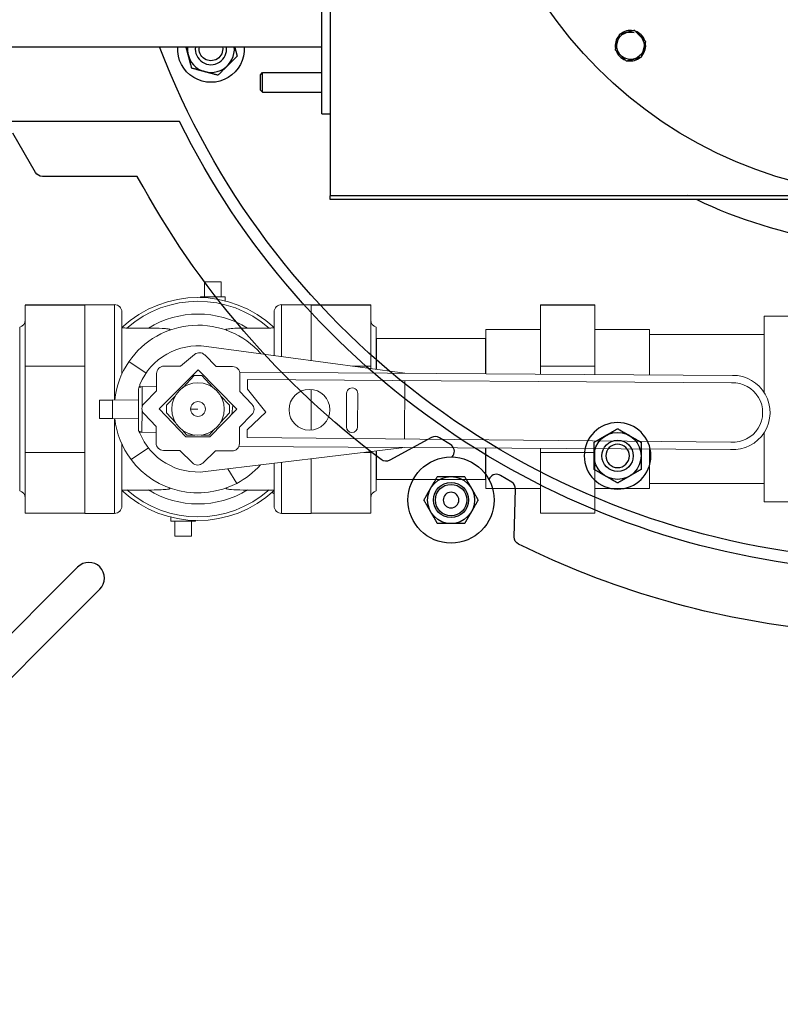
# Model space of a CAD drawing. Header units: inches. Extents: x 1 to 669, y 0 to 417.
# Tile 147 of 204: x 106 to 118, y 341 to 357. Entities that reach past the tile are written whole.
import ezdxf

# ---------------------------------------------------------------- set-up
doc = ezdxf.new("R2010")
doc.units = ezdxf.units.IN
doc.header["$LTSCALE"] = 12
doc.header["$MEASUREMENT"] = 0
doc.header["$PDMODE"] = 1
doc.layers.get('0').update_dxf_attribs({"linetype": 'CONTINUOUS'})
doc.layers.get('Defpoints').update_dxf_attribs({"linetype": 'CONTINUOUS'})
doc.layers.add('D', color=2, linetype='CONTINUOUS')
doc.layers.add('X', color=1, linetype='CONTINUOUS')
doc.styles.get("Standard").update_dxf_attribs({"font": 'SIMPLEX.SHX', "width": 0.875})
doc.dimstyles.new('STANDARD$0', dxfattribs={"dimscale": 32, "dimtxt": 0.09375, "dimasz": 0.0625, "dimexe": 0.03125, "dimexo": 0.03125, "dimgap": 0.03125, "dimtad": 1, "dimtih": 1, "dimtoh": 1, "dimdec": 4, "dimzin": 12, "dimdsep": 46, "dimlunit": 5, "dimtxsty": 'Standard', "dimcen": -0.03125, "dimclrd": 256, "dimclre": 256, "dimclrt": 256, "dimadec": 0, "dimazin": 0, "dimtfac": 0.875, "dimtdec": 4, "dimtofl": 0, "dimtmove": 0, "dimatfit": 3, "dimfxl": 1, "dimtolj": 1, "dimtzin": 12, "dimlwd": 13, "dimlwe": 13, "dimarcsym": 0})

# ---------------------------------------------------------------- blocks, each defined once
blk = doc.blocks.new('*D22')
at = {"layer": 'D', "lineweight": 13, "transparency": 16777216}
for p, q in [((58.984, 356.095), (58.984, 301.053)), ((158.971, 354.636), (158.971, 301.053)), ((60.984, 302.053), (156.971, 302.053))]:
    blk.add_line(p, q, dxfattribs=at)
at = {"layer": 'D', "transparency": 16777216}
for points in [[(60.984, 302.386), (60.984, 301.72), (58.984, 302.053)], [(156.971, 302.386), (156.971, 301.72), (158.971, 302.053)]]:
    blk.add_solid(points, dxfattribs=at)
at = {"layer": 'Defpoints', "color": 0, "transparency": 16777216}
for p in [(58.984, 357.095), (158.971, 355.636), (158.971, 302.053)]:
    blk.add_point(p, dxfattribs=at)
at = {"layer": 'D', "transparency": 16777216, "insert": (108.978, 304.553), "char_height": 3, "attachment_point": 5}
blk.add_mtext('\\A1;100{}{\\C2;%%p1}', dxfattribs=at)
blk = doc.blocks.new('*D23')
at = {"layer": 'D', "lineweight": 13, "transparency": 16777216}
for p, q in [((90.151, 360.277), (90.151, 307.693)), ((150.151, 360.277), (150.151, 307.693)), ((92.151, 308.693), (148.151, 308.693))]:
    blk.add_line(p, q, dxfattribs=at)
at = {"layer": 'D', "transparency": 16777216}
for points in [[(92.151, 309.026), (92.151, 308.359), (90.151, 308.693)], [(148.151, 309.026), (148.151, 308.359), (150.151, 308.693)]]:
    blk.add_solid(points, dxfattribs=at)
at = {"layer": 'Defpoints', "color": 0, "transparency": 16777216}
for p in [(90.151, 361.277), (150.151, 361.277), (150.151, 308.693)]:
    blk.add_point(p, dxfattribs=at)
at = {"layer": 'D', "transparency": 16777216, "insert": (120.151, 311.193), "char_height": 3, "attachment_point": 5}
blk.add_mtext('\\A1;60', dxfattribs=at)
blk = doc.blocks.new('GASTRAIN TOP')
at = {"layer": 'X', "lineweight": 0}
for p, q in [((-47.148, 372.214), (-47.148, 371.976)), ((-47.148, 372.214), (-46.883, 372.214)), ((-46.883, 372.214), (-46.883, 371.976)), ((-47.213, 371.976), (-46.818, 371.976)), ((-47.213, 371.964), (-47.213, 371.976)), ((-46.82, 371.911), (-46.818, 371.976)), ((-49.062, 371.847), (-50.011, 371.847)), ((-50.011, 371.844), (-50.011, 370.869)), ((-49.062, 371.844), (-50.011, 371.844)), ((-49.062, 371.85), (-49.062, 371.846)), ((-49.062, 371.85), (-48.587, 371.85)), ((-49.062, 371.846), (-49.062, 371.844)), ((-49.062, 371.844), (-49.062, 371.441)), ((-48.587, 370.329), (-48.587, 371.85)), ((-48.469, 371.732), (-48.469, 370.743)), ((-46.037, 371.038), (-46.037, 371.732)), ((-45.918, 371.85), (-45.918, 371.022)), ((-45.918, 371.85), (-45.444, 371.85)), ((-45.444, 371.85), (-45.444, 371.846)), ((-45.444, 371.847), (-44.494, 371.847)), ((-45.444, 371.846), (-45.444, 371.844)), ((-45.444, 371.844), (-45.444, 371.441)), ((-45.444, 371.844), (-44.494, 371.844)), ((-44.494, 371.847), (-44.494, 371.844)), ((-44.494, 371.844), (-44.494, 370.869)), ((-41.785, 371.847), (-40.914, 371.847)), ((-41.785, 371.844), (-41.785, 371.847)), ((-41.785, 371.844), (-40.914, 371.844)), ((-41.785, 370.869), (-41.785, 371.844)), ((-40.914, 371.844), (-40.914, 371.847)), ((-40.914, 370.869), (-40.914, 371.844)), ((-38.21, 371.665), (-38.21, 370.447)), ((-37.79, 371.665), (-38.21, 371.665)), ((-50.1, 368.88), (-50.1, 371.49)), ((-49.062, 371.441), (-49.062, 371.273)), ((-48.463, 371.49), (-48.469, 371.49)), ((-48.388, 371.478), (-48.043, 371.478)), ((-46.462, 371.478), (-46.118, 371.478)), ((-46.037, 371.49), (-46.043, 371.49)), ((-45.444, 371.441), (-45.444, 371.273)), ((-44.405, 370.818), (-44.405, 371.49)), ((-42.655, 371.455), (-42.655, 371.453)), ((-41.785, 371.455), (-42.655, 371.455)), ((-41.785, 371.453), (-42.655, 371.453)), ((-42.655, 371.453), (-42.655, 370.748)), ((-40.914, 371.455), (-40.044, 371.455)), ((-40.914, 371.453), (-40.044, 371.453)), ((-40.044, 371.453), (-40.044, 371.455)), ((-40.044, 370.731), (-40.044, 371.453)), ((-49.062, 371.273), (-49.062, 370.869)), ((-45.444, 371.273), (-45.444, 370.958)), ((-44.405, 371.312), (-44.401, 371.312)), ((-44.401, 371.312), (-44.401, 370.817)), ((-42.659, 371.312), (-44.401, 371.312)), ((-42.659, 371.312), (-42.659, 370.748)), ((-42.655, 371.312), (-42.659, 371.312)), ((-40.044, 371.372), (-38.21, 371.372)), ((-43.949, 370.756), (-47.118, 371.184)), ((-48.083, 370.758), (-48.357, 370.941)), ((-47.533, 370.867), (-47.306, 371.056)), ((-47.146, 371.048), (-46.964, 370.864)), ((-50.011, 370.869), (-50.011, 369.493)), ((-49.062, 370.869), (-50.011, 370.869)), ((-49.062, 370.869), (-49.062, 370.3)), ((-47.875, 370.189), (-47.249, 370.808)), ((-47.795, 370.869), (-47.533, 370.867)), ((-47.249, 370.808), (-46.63, 370.181)), ((-46.964, 370.864), (-46.702, 370.862)), ((-44.786, 370.869), (-44.494, 370.869)), ((-44.494, 370.869), (-44.494, 370.83)), ((-41.785, 370.869), (-40.914, 370.869)), ((-41.785, 370.742), (-41.785, 370.869)), ((-40.914, 370.736), (-40.914, 370.869)), ((-47.916, 370.474), (-47.915, 370.751)), ((-47.488, 370.531), (-47.312, 370.719)), ((-47.312, 370.719), (-47.193, 370.719)), ((-47.193, 370.719), (-47.017, 370.531)), ((-46.588, 370.774), (-38.718, 370.722)), ((-46.584, 370.742), (-46.585, 370.465)), ((-46.464, 370.504), (-46.462, 370.654)), ((-46.462, 370.654), (-38.73, 370.603)), ((-43.956, 369.707), (-43.949, 370.637)), ((-48.205, 369.849), (-48.201, 370.507)), ((-48.182, 370.578), (-48.182, 370.527)), ((-48.143, 370.542), (-48.146, 370.21)), ((-47.916, 370.541), (-48.143, 370.542)), ((-48.113, 370.273), (-47.916, 370.474)), ((-46.169, 370.136), (-46.464, 370.504)), ((-45.444, 370.498), (-45.444, 370.3)), ((-48.825, 370.328), (-48.827, 370.036)), ((-48.617, 370.327), (-48.825, 370.328)), ((-48.617, 370.327), (-48.618, 370.207)), ((-48.617, 370.327), (-48.617, 370.329)), ((-48.202, 370.327), (-48.617, 370.329)), ((-47.757, 370.244), (-47.614, 370.397)), ((-46.892, 370.397), (-46.749, 370.244)), ((-46.585, 370.465), (-46.391, 370.262)), ((-44.882, 369.9), (-44.879, 370.434)), ((-44.701, 370.433), (-44.704, 369.899)), ((-49.062, 370.3), (-49.062, 370.063)), ((-48.618, 370.154), (-48.619, 370.035)), ((-48.618, 370.154), (-48.618, 370.207)), ((-48.146, 370.171), (-48.148, 369.813)), ((-47.448, 369.742), (-47.875, 370.189)), ((-47.757, 370.125), (-47.757, 370.244)), ((-47.253, 370.185), (-47.371, 370.185)), ((-46.63, 370.181), (-47.063, 369.739)), ((-46.749, 370.244), (-46.749, 370.125)), ((-46.712, 370.097), (-46.696, 370.248)), ((-45.444, 370.3), (-45.444, 370.063)), ((-49.062, 370.063), (-49.062, 369.493)), ((-48.619, 370.035), (-48.827, 370.036)), ((-48.619, 370.032), (-48.619, 370.035)), ((-48.204, 370.03), (-48.619, 370.032)), ((-48.587, 368.519), (-48.587, 370.032)), ((-47.92, 369.905), (-48.115, 370.108)), ((-47.607, 369.962), (-47.757, 370.125)), ((-46.749, 370.125), (-46.898, 369.962)), ((-46.392, 370.097), (-46.589, 369.896)), ((-46.468, 369.851), (-46.169, 370.136)), ((-45.444, 370.063), (-45.444, 369.848)), ((-47.922, 369.643), (-47.92, 369.905)), ((-47.431, 369.77), (-47.505, 369.851)), ((-47, 369.851), (-47.075, 369.77)), ((-46.589, 369.896), (-46.591, 369.634)), ((-46.469, 369.732), (-46.468, 369.851)), ((-48.187, 369.829), (-48.187, 369.811)), ((-48.148, 369.813), (-47.921, 369.812)), ((-47.063, 369.739), (-47.448, 369.742)), ((-47.305, 369.77), (-47.431, 369.77)), ((-47.075, 369.77), (-47.2, 369.77)), ((-38.742, 369.655), (-46.469, 369.732)), ((-38.21, 369.81), (-38.21, 368.705)), ((-48.469, 369.627), (-48.469, 368.638)), ((-48.045, 369.565), (-48.321, 369.379)), ((-47.132, 369.186), (-43.957, 369.571)), ((-38.747, 369.537), (-46.6, 369.588)), ((-42.659, 369.562), (-42.659, 369.058)), ((-42.655, 369.562), (-42.655, 368.915)), ((-41.785, 369.493), (-41.785, 369.557)), ((-40.914, 369.493), (-40.914, 369.551)), ((-40.044, 368.915), (-40.044, 369.545)), ((-50.011, 369.493), (-50.011, 368.522)), ((-49.062, 369.493), (-50.011, 369.493)), ((-49.062, 369.493), (-49.062, 369.091)), ((-47.542, 369.521), (-47.804, 369.523)), ((-47.341, 369.324), (-47.542, 369.521)), ((-46.972, 369.518), (-47.176, 369.323)), ((-46.71, 369.516), (-46.972, 369.518)), ((-45.444, 369.391), (-45.444, 369.091)), ((-44.597, 369.493), (-44.494, 369.493)), ((-44.494, 369.506), (-44.494, 369.493)), ((-44.494, 369.493), (-44.494, 368.522)), ((-44.405, 368.88), (-44.405, 369.517)), ((-44.401, 369.517), (-44.401, 369.058)), ((-41.785, 369.493), (-40.914, 369.493)), ((-41.785, 368.522), (-41.785, 369.493)), ((-40.914, 368.522), (-40.914, 369.493)), ((-46.774, 369.23), (-46.635, 368.998)), ((-46.037, 368.638), (-46.037, 369.319)), ((-45.918, 369.333), (-45.918, 368.519)), ((-49.062, 369.091), (-49.062, 368.924)), ((-45.444, 369.091), (-45.444, 368.924)), ((-44.405, 369.058), (-44.401, 369.058)), ((-42.659, 369.058), (-44.401, 369.058)), ((-42.655, 369.058), (-42.659, 369.058)), ((-49.062, 368.924), (-49.062, 368.522)), ((-45.444, 368.924), (-45.444, 368.522)), ((-41.785, 368.915), (-42.655, 368.915)), ((-40.914, 368.915), (-40.044, 368.915)), ((-40.044, 368.997), (-38.21, 368.997)), ((-48.463, 368.88), (-48.469, 368.88)), ((-48.043, 368.892), (-48.388, 368.892)), ((-46.118, 368.892), (-46.462, 368.892)), ((-46.037, 368.88), (-46.043, 368.88)), ((-37.79, 368.705), (-38.21, 368.705)), ((-49.062, 368.522), (-50.011, 368.522)), ((-49.062, 368.522), (-49.062, 368.519)), ((-49.062, 368.519), (-48.587, 368.519)), ((-47.686, 368.459), (-47.688, 368.393)), ((-45.918, 368.519), (-45.444, 368.519)), ((-45.444, 368.522), (-44.494, 368.522)), ((-41.785, 368.522), (-40.914, 368.522)), ((-47.292, 368.393), (-47.688, 368.393)), ((-47.623, 368.156), (-47.623, 368.393)), ((-47.357, 368.156), (-47.357, 368.393)), ((-47.293, 368.405), (-47.292, 368.393)), ((-47.357, 368.156), (-47.623, 368.156))]:
    blk.add_line(p, q, dxfattribs=at)
for centre, radius in [((-47.253, 370.185), 0.419), ((-45.473, 370.173), 0.326), ((-47.253, 370.185), 0.119)]:
    blk.add_circle(centre, radius, dxfattribs=at)
for centre, radius, start, end in [((-47.253, 370.185), 1.78, 46.9113, 133.0887), ((-47.253, 370.185), 1.72, 48.7235, 131.2765), ((-48.587, 371.732), 0.119, 0, 90), ((-45.918, 371.732), 0.119, 90, 180), ((-50.13, 371.605), 0.119, 284.3592, 0), ((-47.253, 370.185), 1.515, 58.563, 121.437), ((-44.376, 371.605), 0.119, 180, 255.6408), ((-47.253, 370.185), 1.338, 41.2389, 145.6045), ((-47.253, 370.185), 1.009, 82.3061, 157.0669), ((-47.253, 370.185), 1.338, 145.6045, 173.8071), ((-47.231, 370.965), 0.119, 44.7108, 129.7652), ((-47.796, 370.75), 0.119, 89.6225, 179.6225), ((-46.702, 370.743), 0.119, 359.6225, 89.6225), ((-38.71, 370.129), 0.593, 266.4338, 90.8009), ((-48.144, 370.506), 0.057, 132.2595, 179.6225), ((-44.79, 370.433), 0.089, 359.6225, 179.6225), ((-38.71, 370.129), 0.475, 266.1312, 92.4304), ((-48.029, 370.19), 0.119, 135.5556, 223.6895), ((-46.477, 370.18), 0.119, 315.5556, 43.6895), ((-47.253, 370.185), 1.338, 186.5574, 217.0457), ((-48.148, 369.849), 0.057, 179.6225, 230.3835), ((-44.793, 369.899), 0.089, 179.6225, 359.6225), ((-47.253, 370.185), 1.006, 201.7911, 276.9073), ((-47.803, 369.642), 0.119, 179.6225, 269.6225), ((-46.71, 369.635), 0.119, 269.6225, 359.6225), ((-47.253, 370.185), 1.338, 217.0457, 297.5213), ((-47.258, 369.409), 0.119, 225.5556, 313.6895), ((-47.253, 370.185), 1.338, 297.5213, 318.1567), ((-50.13, 368.765), 0.119, 360, 75.6408), ((-47.253, 370.185), 1.78, 226.9113, 313.0887), ((-47.253, 370.185), 1.72, 228.7235, 311.2765), ((-47.253, 370.185), 1.515, 238.563, 301.437), ((-35.96, 380.524), 15.438, 229.0944, 229.2486), ((-44.376, 368.765), 0.119, 104.3592, 180), ((-48.587, 368.638), 0.119, 270, 360), ((-45.918, 368.638), 0.119, 180, 270), ((-47, 368.262), 0.375, 159.5341, 162.1589)]:
    blk.add_arc(centre, radius, start, end, dxfattribs=at)
for centre, major_axis, ratio, start_param, end_param in [((-48.429, 371.483), (0.0397, -0.001), 0.09646, -3.239504, -3.200654), ((-46.076, 371.483), (-0.0397, -0.001), 0.09646, -3.082531, -3.043681), ((-48.144, 370.482), (0.0014, -0.0601), 0.947198, 3.113584, 3.859532), ((-48.148, 369.873), (-0.0022, -0.06), 0.947198, -0.717939, 0.028009), ((-48.429, 368.886), (-0.0397, -0.001), 0.096459, 0.059061, 0.097911), ((-46.076, 368.886), (0.0397, -0.001), 0.09646, -0.097912, -0.059061)]:
    blk.add_ellipse(centre, major_axis=major_axis, ratio=ratio, start_param=start_param, end_param=end_param, dxfattribs=at)
for points, knots in [([(-48.469, 371.484), (-48.469, 371.484), (-48.468, 371.483), (-48.465, 371.482), (-48.463, 371.482), (-48.454, 371.481), (-48.448, 371.48), (-48.43, 371.479), (-48.418, 371.478), (-48.399, 371.478), (-48.393, 371.478), (-48.388, 371.478)], [-1.0613667, -1.0613667, -1.0613667, -1.0613667, -1.0359139, -1.0359139, -0.9916456, -0.9916456, -0.932016, -0.932016, -0.8522084, -0.8522084, -0.8187338, -0.8187338, -0.8187338, -0.8187338]), ([(-48.043, 371.478), (-48.019, 371.478), (-47.995, 371.478), (-47.902, 371.476), (-47.837, 371.474), (-47.768, 371.468), (-47.746, 371.466), (-47.72, 371.462), (-47.712, 371.46), (-47.702, 371.456), (-47.7, 371.455), (-47.698, 371.451), (-47.698, 371.45), (-47.702, 371.446), (-47.705, 371.444), (-47.711, 371.442), (-47.713, 371.441), (-47.714, 371.441)], [0.8172693, 0.8172693, 0.8172693, 0.8172693, 0.9324063, 0.9324063, 1.2701997, 1.2701997, 1.4097113, 1.4097113, 1.4797643, 1.4797643, 1.5255298, 1.5255298, 1.5658114, 1.5658114, 1.6143681, 1.6143681, 1.6286815, 1.6286815, 1.6286815, 1.6286815]), ([(-46.791, 371.441), (-46.797, 371.443), (-46.802, 371.445), (-46.807, 371.449), (-46.808, 371.451), (-46.807, 371.454), (-46.805, 371.456), (-46.798, 371.459), (-46.792, 371.46), (-46.775, 371.464), (-46.76, 371.466), (-46.716, 371.471), (-46.677, 371.473), (-46.583, 371.477), (-46.524, 371.478), (-46.462, 371.478)], [2.008865, 2.008865, 2.008865, 2.008865, 2.099744, 2.099744, 2.168323, 2.168323, 2.230894, 2.230894, 2.310984, 2.310984, 2.455028, 2.455028, 2.753943, 2.753943, 3.096418, 3.096418, 3.096418, 3.096418]), ([(-46.118, 371.478), (-46.109, 371.478), (-46.1, 371.478), (-46.081, 371.478), (-46.071, 371.479), (-46.057, 371.48), (-46.051, 371.481), (-46.043, 371.482), (-46.04, 371.482), (-46.038, 371.483), (-46.037, 371.484), (-46.037, 371.484)], [-0.2704947, -0.2704947, -0.2704947, -0.2704947, -0.2136309, -0.2136309, -0.1411168, -0.1411168, -0.0863621, -0.0863621, -0.0424334, -0.0424334, -0.0169054, -0.0169054, -0.0169054, -0.0169054]), ([(-47.714, 368.929), (-47.709, 368.927), (-47.704, 368.925), (-47.699, 368.921), (-47.698, 368.919), (-47.699, 368.916), (-47.701, 368.914), (-47.708, 368.911), (-47.713, 368.909), (-47.731, 368.906), (-47.745, 368.904), (-47.789, 368.899), (-47.829, 368.897), (-47.923, 368.893), (-47.982, 368.892), (-48.043, 368.892)], [2.008865, 2.008865, 2.008865, 2.008865, 2.099744, 2.099744, 2.168323, 2.168323, 2.230894, 2.230894, 2.310984, 2.310984, 2.455028, 2.455028, 2.753943, 2.753943, 3.096418, 3.096418, 3.096418, 3.096418]), ([(-46.462, 368.892), (-46.486, 368.892), (-46.51, 368.892), (-46.603, 368.893), (-46.669, 368.896), (-46.738, 368.901), (-46.76, 368.903), (-46.786, 368.908), (-46.794, 368.91), (-46.803, 368.913), (-46.806, 368.915), (-46.808, 368.918), (-46.807, 368.92), (-46.804, 368.923), (-46.8, 368.925), (-46.794, 368.928), (-46.793, 368.928), (-46.791, 368.929)], [0.8172693, 0.8172693, 0.8172693, 0.8172693, 0.9324063, 0.9324063, 1.2701997, 1.2701997, 1.4097113, 1.4097113, 1.4797643, 1.4797643, 1.5255298, 1.5255298, 1.5658114, 1.5658114, 1.6143681, 1.6143681, 1.6286815, 1.6286815, 1.6286815, 1.6286815]), ([(-48.388, 368.892), (-48.397, 368.892), (-48.405, 368.892), (-48.425, 368.891), (-48.435, 368.891), (-48.449, 368.89), (-48.454, 368.889), (-48.463, 368.888), (-48.465, 368.887), (-48.468, 368.886), (-48.469, 368.886), (-48.469, 368.886)], [-0.2704947, -0.2704947, -0.2704947, -0.2704947, -0.2136309, -0.2136309, -0.1411168, -0.1411168, -0.0863621, -0.0863621, -0.0424334, -0.0424334, -0.0169054, -0.0169054, -0.0169054, -0.0169054]), ([(-46.037, 368.886), (-46.037, 368.886), (-46.038, 368.886), (-46.04, 368.887), (-46.043, 368.888), (-46.051, 368.889), (-46.058, 368.89), (-46.075, 368.891), (-46.088, 368.891), (-46.106, 368.892), (-46.112, 368.892), (-46.118, 368.892)], [-1.0613667, -1.0613667, -1.0613667, -1.0613667, -1.0359139, -1.0359139, -0.9916456, -0.9916456, -0.932016, -0.932016, -0.8522084, -0.8522084, -0.8187338, -0.8187338, -0.8187338, -0.8187338])]:
    blk.add_open_spline(points, degree=3, knots=knots, dxfattribs=at)

msp = doc.modelspace()

# ---------------------------------------------------------------- linework, layer by layer
at = {"extrusion": (-2.44929e-16, -1, -2.22045e-16)}
for p, q in [((108.56161, 355.52725), (95.27162, 355.52725)), ((106.26417, 354.71475), (105.90332, 355.33975)), ((107.88883, 354.65225), (106.37242, 354.65225)), ((112.58942, 350.48254), (111.91934, 350.1201)), ((112.89248, 350.36952), (112.71437, 350.47906)), ((112.91797, 350.17236), (112.93347, 350.19757)), ((113.86913, 349.76888), (113.69101, 349.87842)), ((113.51906, 349.83743), (113.50355, 349.81222)), ((113.90743, 348.89741), (113.9286, 349.65893)), ((106.71777, 348.19747), (106.93517, 348.41487)), ((103.35006, 344.82976), (106.71777, 348.19747)), ((106.54655, 347.31914), (107.28873, 348.06132)), ((103.70362, 344.47621), (106.54655, 347.31914))]:
    msp.add_line(p, q, dxfattribs=at)
at = {"extrusion": (5.43852e-32, 2.22045e-16, -1)}
for centre, radius in [((-115.5589, 350.19069), 0.5315), ((-115.5589, 350.19069), 0.1875), ((-112.89885, 349.48512), 0.125)]:
    msp.add_circle(centre, radius, dxfattribs=at)
for centre, radius in [((115.5589, 350.19069), 0.375), ((115.5589, 350.19069), 0.25014), ((112.89885, 349.48512), 0.6875), ((112.89885, 349.48512), 0.375), ((112.89885, 349.48512), 0.28), ((112.89885, 349.48512), 0.25)]:
    msp.add_circle(centre, radius)
for centre, radius, start, end in [((120.1511, 361.27725), 30, 192.904892, 67.197332), ((109.06455, 356.68505), 0.375, 175.043283, 4.974115), ((109.06455, 356.68505), 0.25, 172.553247, 7.437834), ((112.64889, 350.37259), 0.125, 58.408161, 118.408161), ((112.827, 350.26305), 0.125, 328.408158, 58.408161), ((113.62553, 349.77195), 0.125, 58.408161, 148.408164), ((113.80364, 349.66241), 0.125, 358.408161, 58.408161)]:
    msp.add_arc(centre, radius, start, end)
for centre, radius, start, end in [((-120.1511, 361.27725), 12.9375, 26.3878, 264.525412), ((-120.1511, 361.27725), 12.75, 20.954798, 264.420022), ((-120.1511, 361.27725), 7.75, 64.53031, 261.211459), ((-120.1511, 361.27725), 12.75, 275.555348, 339.045198), ((-109.06455, 356.68505), 0.5315, 176.50498, 3.49502), ((-109.06455, 356.68505), 0.1875, 170.048974, 9.958848), ((-120.1511, 361.27725), 12.9375, 275.474588, 333.6122), ((-106.37242, 354.77725), 0.125, 270, 330), ((-120.1511, 361.27725), 13.9375, 306.88925, 331.61875), ((-120.1511, 361.27725), 7.75, 296.470845, 296.594969), ((-120.1511, 361.27725), 7.75, 278.813913, 295.46969), ((-111.85987, 350.23005), 0.125, 241.591839, 306.88925), ((-114.03238, 348.89394), 0.125, 296.294428, 1.591839), ((-120.1511, 361.27725), 13.9375, 276.47398, 296.294428)]:
    msp.add_arc(centre, radius, start, end, dxfattribs=at)
msp.add_ellipse((107.11195, 348.2381), major_axis=(-0.17865, -0.17865), ratio=0.98953298, start_param=1.57079633, end_param=4.71238898)
for points, weights in [([(108.70232, 356.58799), (108.6855, 356.65078), (108.66764, 356.71745)], [1, 1.02422757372, 1.01752495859]), ([(109.44409, 356.71745), (109.46221, 356.64984), (109.4828, 356.57298)], [1.01657987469, 1.02572274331, 1]), ([(108.75836, 356.37886), (108.72833, 356.49093), (108.70232, 356.58799)], [1, 1.0379548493, 1]), ([(109.4828, 356.57298), (109.40076, 356.49093), (109.32971, 356.41988)], [1, 1.0379548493, 1]), ([(108.96749, 356.32283), (108.87043, 356.34883), (108.75836, 356.37886)], [1, 1.0379548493, 1]), ([(109.17662, 356.26679), (109.06455, 356.29682), (108.96749, 356.32283)], [1, 1.0379548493, 1]), ([(109.32971, 356.41988), (109.25866, 356.34883), (109.17662, 356.26679)], [1, 1.0379548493, 1]), ([(115.1839, 350.4072), (115.28438, 350.46521), (115.3714, 350.51545)], [1, 1.0379548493, 1]), ([(115.3714, 350.51545), (115.45842, 350.56569), (115.5589, 350.62371)], [1, 1.0379548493, 1]), ([(115.5589, 350.62371), (115.65938, 350.56569), (115.7464, 350.51545)], [1, 1.0379548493, 1]), ([(115.7464, 350.51545), (115.83342, 350.46521), (115.9339, 350.4072)], [1, 1.0379548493, 1]), ([(115.1839, 350.19069), (115.1839, 350.29118), (115.1839, 350.4072)], [1, 1.0379548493, 1]), ([(115.9339, 350.4072), (115.9339, 350.29118), (115.9339, 350.19069)], [1, 1.0379548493, 1]), ([(115.1839, 349.97419), (115.1839, 350.09021), (115.1839, 350.19069)], [1, 1.0379548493, 1]), ([(115.9339, 350.19069), (115.9339, 350.09021), (115.9339, 349.97419)], [1, 1.0379548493, 1]), ([(115.3714, 349.86594), (115.28438, 349.91618), (115.1839, 349.97419)], [1, 1.0379548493, 1]), ([(115.9339, 349.97419), (115.83342, 349.91618), (115.7464, 349.86594)], [1, 1.0379548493, 1]), ([(112.57409, 349.67262), (112.62433, 349.75964), (112.68234, 349.86012)], [1, 1.07229945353, 1.06727231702]), ([(112.68234, 349.86012), (112.79837, 349.86012), (112.89885, 349.86012)], [1.06727231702, 1.07229945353, 1]), ([(112.89885, 349.86012), (112.99933, 349.86012), (113.11536, 349.86012)], [1, 1.07229945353, 1.06727231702]), ([(113.11536, 349.86012), (113.17337, 349.75964), (113.22361, 349.67262)], [1.06727231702, 1.07229945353, 1]), ([(115.5589, 349.75768), (115.45842, 349.81569), (115.3714, 349.86594)], [1, 1.0379548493, 1]), ([(115.7464, 349.86594), (115.65938, 349.81569), (115.5589, 349.75768)], [1, 1.0379548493, 1]), ([(112.46584, 349.48512), (112.52385, 349.5856), (112.57409, 349.67262)], [1.06727231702, 1.07229945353, 1]), ([(113.22361, 349.67262), (113.27385, 349.5856), (113.33186, 349.48512)], [1, 1.07229945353, 1.06727231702]), ([(112.57409, 349.29762), (112.52385, 349.38464), (112.46584, 349.48512)], [1, 1.07229945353, 1.06727231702]), ([(113.33186, 349.48512), (113.27385, 349.38464), (113.22361, 349.29762)], [1.06727231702, 1.07229945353, 1]), ([(112.68234, 349.11012), (112.62433, 349.2106), (112.57409, 349.29762)], [1.06727231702, 1.07229945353, 1]), ([(113.22361, 349.29762), (113.17337, 349.2106), (113.11536, 349.11012)], [1, 1.07229945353, 1.06727231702]), ([(112.89885, 349.11012), (112.79837, 349.11012), (112.68234, 349.11012)], [1, 1.07229945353, 1.06727231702]), ([(113.11536, 349.11012), (112.99933, 349.11012), (112.89885, 349.11012)], [1.06727231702, 1.07229945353, 1])]:
    msp.add_rational_spline(points, weights, degree=2)
at = {"layer": 'X', "extrusion": (-2.44929e-16, -1, -2.22045e-16)}
for p, q in [((110.9691, 368.20725), (110.9691, 354.34725)), ((110.8346, 355.65225), (110.8346, 366.90225)), ((115.57981, 356.89569), (115.57916, 356.89625)), ((115.60674, 356.92261), (115.60617, 356.92327)), ((89.2836, 356.71745), (110.8346, 356.71745)), ((109.8536, 356.27545), (109.88665, 356.3085)), ((109.8536, 356.02905), (109.8536, 356.27545)), ((109.88665, 355.996), (109.88665, 356.3085)), ((109.88665, 356.3085), (110.8346, 356.3085)), ((109.8536, 356.02905), (109.88665, 355.996)), ((109.88665, 355.996), (110.8346, 355.996)), ((110.8346, 355.65225), (110.9691, 355.65225)), ((110.9691, 354.34725), (119.8286, 354.34725)), ((120.1511, 354.33975), (110.9706, 354.33975)), ((110.9706, 354.28045), (110.9706, 354.33975)), ((120.5261, 354.28045), (110.9706, 354.28045))]:
    msp.add_line(p, q, dxfattribs=at)
at = {"layer": 'X'}
msp.add_circle((120.1511, 361.27725), 6.9375, dxfattribs=at)
at = {"layer": 'X', "extrusion": (5.43852e-32, 2.22045e-16, -1)}
msp.add_arc((-115.76431, 356.73811), 0.219, 135, 105.012547, dxfattribs=at)
at = {"layer": 'X'}
for start, end in [(79.077212, 130.5), (19.077212, 70.922788), (139.5, 190.922788), (199.077212, 250.922788), (319.077212, 10.922788), (259.077212, 310.922788)]:
    msp.add_arc((115.76431, 356.73811), 0.2435, start, end, dxfattribs=at)
for points, weights in [([(115.70763, 356.94965), (115.65095, 356.93446), (115.5855, 356.91692)], [1.89912449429, 1.89912449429, 1.76277349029]), ([(115.82976, 356.98237), (115.76431, 356.96484), (115.70763, 356.94965)], [1.76277349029, 1.89912449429, 1.89912449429]), ([(115.91917, 356.89297), (115.87768, 356.93446), (115.82976, 356.98237)], [1.89912449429, 1.89912449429, 1.76277349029]), ([(115.55278, 356.79479), (115.53759, 356.73811), (115.52005, 356.67266)], [1.89912449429, 1.89912449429, 1.76277349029]), ([(115.5855, 356.91692), (115.56796, 356.85147), (115.55278, 356.79479)], [1.76277349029, 1.89912449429, 1.89912449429]), ([(116.00858, 356.80356), (115.96066, 356.85147), (115.91917, 356.89297)], [1.76277349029, 1.89912449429, 1.89912449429]), ([(115.97585, 356.68143), (115.99104, 356.73811), (116.00858, 356.80356)], [1.89912449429, 1.89912449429, 1.76277349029]), ([(115.52005, 356.67266), (115.56796, 356.62475), (115.60946, 356.58326)], [1.76277349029, 1.89912449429, 1.89912449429]), ([(115.94313, 356.5593), (115.96066, 356.62475), (115.97585, 356.68143)], [1.76277349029, 1.89912449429, 1.89912449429]), ([(115.60946, 356.58326), (115.65095, 356.54176), (115.69886, 356.49385)], [1.89912449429, 1.89912449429, 1.76277349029]), ([(115.69886, 356.49385), (115.76431, 356.51139), (115.821, 356.52657)], [1.76277349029, 1.89912449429, 1.89912449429]), ([(115.821, 356.52657), (115.87768, 356.54176), (115.94313, 356.5593)], [1.89912449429, 1.89912449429, 1.76277349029])]:
    msp.add_rational_spline(points, weights, degree=2, dxfattribs=at)

# ---------------------------------------------------------------- block references
msp.add_blockref('GASTRAIN TOP', (156.11068, -19.24667))

# ---------------------------------------------------------------- dimensions: what is measured, and where the dimension line sits
at = {"layer": 'D'}
dim = msp.add_linear_dim(base=(150.1511, 308.69279), p1=(90.1511, 361.27725), p2=(150.1511, 361.27725), dimstyle='STANDARD$0', override={"dimarcsym": 1}, dxfattribs=at)
dim.commit()
dim.dimension.update_dxf_attribs({"geometry": '*D23', "text_midpoint": (120.1511, 311.19279)})
dim = msp.add_linear_dim(base=(158.97115, 302.0531), p1=(58.98388, 357.09545), p2=(158.97115, 355.63636), text='<>{}{\\C2;%%p1}', dimstyle='STANDARD$0', override={"dimdec": 0, "dimtp": 1, "dimtm": 1, "dimarcsym": 1}, dxfattribs=at)
dim.commit()
dim.dimension.update_dxf_attribs({"geometry": '*D22', "text_midpoint": (108.97752, 304.5531)})

doc.saveas('drawing.dxf')
